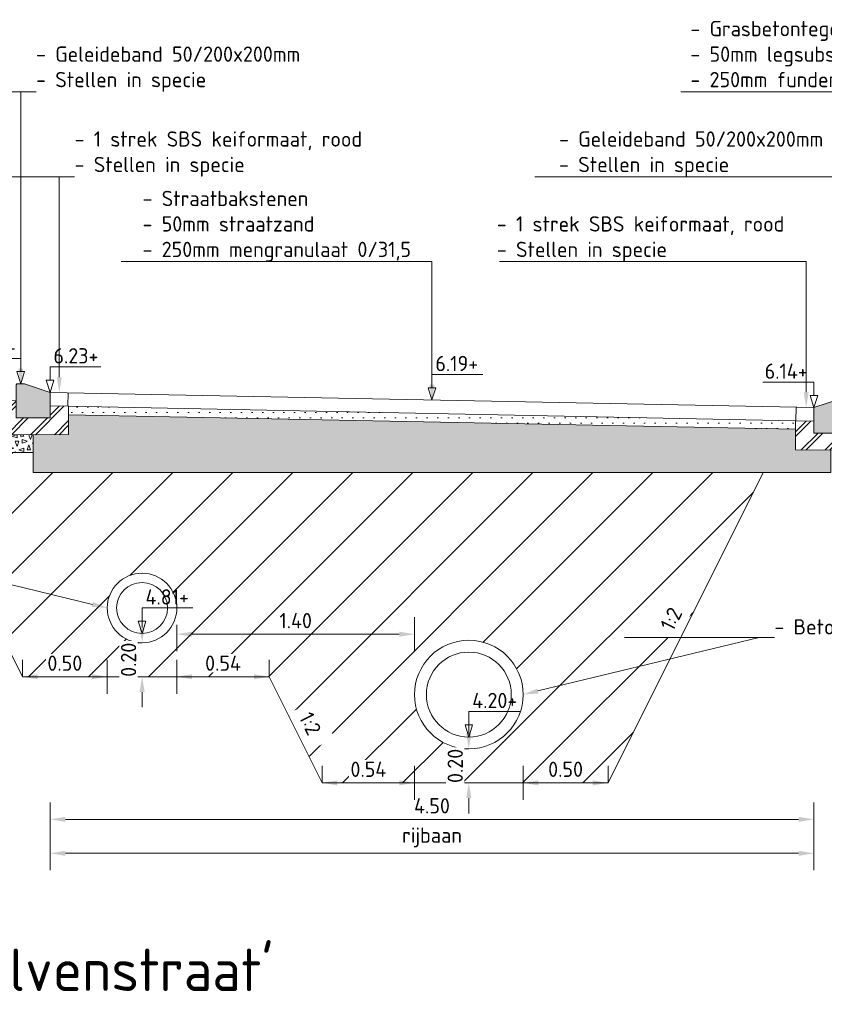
# Model space of a CAD drawing. Header units: metres. Extents: x 155733.7 to 155749.8, y 461848 to 461883.6.
# Tile 2 of 13: x 155738.5 to 155743.2, y 461848.2 to 461854. Entities that reach past the tile are written whole.
import ezdxf
from ezdxf import colors
from ezdxf.entities.mleader import LeaderData, LeaderLine
from ezdxf.math import Vec2, Vec3

# ---------------------------------------------------------------- set-up
doc = ezdxf.new("R2010")
doc.units = ezdxf.units.M
doc.layers.get('0').update_dxf_attribs({"lineweight": 18})
doc.layers.get('Defpoints').update_dxf_attribs({"lineweight": 18})
for name, color, linetype, lineweight in [('N-WE-GW-GROND_ZAND-AD-50', 7, 'Continuous', 18), ('N-WE-GW-OPHOGING-WERK-AD-50', 92, 'Continuous', 18), ('N-WE-OG-HOOGTEPUNT-T18', 10, 'Continuous', 18), ('N-WE-VH-FUNDERING-A-200', 252, 'Continuous', 18), ('N-WE-VH-FUNDERING-AD-50', 252, 'Continuous', 18), ('N-WE-VH-KANTOPSLUITING_GELEIDEBAND-SD', 20, 'Continuous', 18), ('N-WE-VH-VERHARDING-GD', 7, 'Continuous', 18), ('N-WE-VH-VERHARDING_FUNDERING-A-20', 7, 'Continuous', 18), ('X-XX-AL-DETAIL1-GD', 7, 'Continuous', 18), ('X-XX-AL-M', 7, 'Continuous', 18), ('X-XX-AL-PEILMAAT-SD', 7, 'Continuous', 18), ('X-XX-AL-T18', 10, 'Continuous', 18), ('X-XX-AL-T50', 130, 'Continuous', 18)]:
    doc.layers.add(name, color=color, linetype=linetype, lineweight=lineweight)
doc.layers.add('N-WE-RI-ITR-GD', color=7, linetype='Continuous', lineweight=18, true_color=0x00a500)
doc.layers.add('N-WE-RI-VWA-GD', color=20, linetype='Continuous', lineweight=18, true_color=0xff3f00)
doc.styles.add('NLCS-ISO', font='NLCS-ISO.ttf')
doc.styles.add('NLCS-ISO-M50-T18', font='NLCS-ISO.ttf', dxfattribs={"height": 0.09})
doc.styles.add('NLCS-ISO-M50-T50', font='NLCS-ISO.ttf', dxfattribs={"height": 0.25})
doc.dimstyles.new('NLCS-M50-T18-PIJL_L2_H2', dxfattribs={"dimscale": 0.05, "dimtxt": 2.5, "dimasz": 1.8, "dimexe": 2, "dimexo": 2, "dimgap": 0.7, "dimtad": 1, "dimzin": 0, "dimdsep": 46, "dimtxsty": 'NLCS-ISO-M50-T18', "dimcen": 0, "dimdle": 2, "dimclrd": 256, "dimclre": 256, "dimclrt": 10, "dimazin": 0, "dimtfac": 1, "dimtdec": 3, "dimtofl": 0, "dimtmove": 0, "dimatfit": 3, "dimfxl": 2, "dimfxlon": 1, "dimtfillclr": 256, "dimtolj": 1, "dimtzin": 0, "dimlwd": -1, "dimlwe": -1, "dimarcsym": 0})

# ---------------------------------------------------------------- blocks, each defined once
blk = doc.blocks.new('SVH-KANTOPSLUITING_GELEIDEBAND_50_200X200-D')
h = blk.add_hatch(color=254)
h.dxf.hatch_style = 1
h.paths.add_polyline_path([(0, -0.2), (0, -0.005), (0.005, 0), (0.05, 0), (0.2, -0.05), (0.2, -0.2)])
blk.add_lwpolyline([(0, -0.2), (0, -0.005), (0.005, 0), (0.05, 0), (0.2, -0.05), (0.2, -0.2)], close=True)
blk = doc.blocks.new('SAL-PEILMAAT_INFRACAD_H01-SOD')
for p, q in [((0, 3), (6, 3)), ((0, 1.44), (0, 3)), ((0.45, 1.44), (-0.45, 1.44)), ((-0.45, 1.44), (0, 0)), ((0.45, 1.44), (0, 0))]:
    blk.add_line(p, q)
at = {"style": 'NLCS-ISO'}
blk.add_attdef('...', (0.4, 3.4), '', height=1.8, dxfattribs=at)
blk = doc.blocks.new('*D84')
at = {"layer": 'Defpoints', "color": 0, "transparency": 16777216}
for p in [(155738.6846, 461851.8368), (155743.1846, 461851.7468), (155743.1846, 461849.3218)]:
    blk.add_point(p, dxfattribs=at)
at = {"layer": 'X-XX-AL-M', "transparency": 16777216}
for p, q in [((155738.6846, 461849.4218), (155738.6846, 461849.2218)), ((155743.1846, 461849.4218), (155743.1846, 461849.2218)), ((155738.7746, 461849.3218), (155743.0946, 461849.3218))]:
    blk.add_line(p, q, dxfattribs=at)
for points in [[(155738.7746, 461849.3368), (155738.7746, 461849.3068), (155738.6846, 461849.3218)], [(155743.0946, 461849.3368), (155743.0946, 461849.3068), (155743.1846, 461849.3218)]]:
    blk.add_solid(points, dxfattribs=at)
at = {"layer": 'X-XX-AL-M', "color": 10, "transparency": 16777216, "insert": (155740.9346, 461849.4018), "char_height": 0.09, "attachment_point": 5, "style": 'NLCS-ISO-M50-T18', "bg_fill": 3, "box_fill_scale": 1.1, "bg_fill_color": 256, "bg_fill_true_color": 13158600, "bg_fill_transparency": 0}
blk.add_mtext('\\A1;4.50', dxfattribs=at)
blk = doc.blocks.new('*D91')
at = {"layer": 'Defpoints', "color": 0, "transparency": 16777216}
for p in [(155738.6846, 461851.8368), (155743.1846, 461851.7468), (155738.6846, 461849.1218)]:
    blk.add_point(p, dxfattribs=at)
at = {"layer": 'X-XX-AL-M', "transparency": 16777216}
for p, q in [((155738.6846, 461849.2218), (155738.6846, 461849.0218)), ((155743.1846, 461849.2218), (155743.1846, 461849.0218)), ((155743.0946, 461849.1218), (155738.7746, 461849.1218))]:
    blk.add_line(p, q, dxfattribs=at)
for points in [[(155738.7746, 461849.1368), (155738.7746, 461849.1068), (155738.6846, 461849.1218)], [(155743.0946, 461849.1368), (155743.0946, 461849.1068), (155743.1846, 461849.1218)]]:
    blk.add_solid(points, dxfattribs=at)
at = {"layer": 'X-XX-AL-M', "color": 10, "transparency": 16777216, "insert": (155740.9346, 461849.2153), "char_height": 0.09, "attachment_point": 5, "style": 'NLCS-ISO-M50-T18', "bg_fill": 3, "box_fill_scale": 1.1, "bg_fill_color": 256, "bg_fill_true_color": 13158600, "bg_fill_transparency": 0}
blk.add_mtext('\\A1;rijbaan', dxfattribs=at)
blk = doc.blocks.new('*D94')
at = {"layer": 'Defpoints', "color": 0, "transparency": 16777216}
for p in [(155741.4716, 461850.0568), (155741.9716, 461849.5368), (155741.9716, 461849.5368)]:
    blk.add_point(p, dxfattribs=at)
at = {"layer": 'X-XX-AL-M', "transparency": 16777216}
for p, q in [((155741.4716, 461849.6368), (155741.4716, 461849.4368)), ((155741.9716, 461849.5368), (155741.9716, 461849.6368)), ((155741.5616, 461849.5368), (155741.8816, 461849.5368))]:
    blk.add_line(p, q, dxfattribs=at)
for points in [[(155741.5616, 461849.5518), (155741.5616, 461849.5218), (155741.4716, 461849.5368)], [(155741.8816, 461849.5518), (155741.8816, 461849.5218), (155741.9716, 461849.5368)]]:
    blk.add_solid(points, dxfattribs=at)
at = {"layer": 'X-XX-AL-M', "color": 10, "transparency": 16777216, "insert": (155741.7216, 461849.6168), "char_height": 0.09, "attachment_point": 5, "style": 'NLCS-ISO-M50-T18', "bg_fill": 3, "box_fill_scale": 1.1, "bg_fill_color": 256, "bg_fill_true_color": 13158600, "bg_fill_transparency": 0}
blk.add_mtext('\\A1;0.50', dxfattribs=at)
blk = doc.blocks.new('*D95')
at = {"layer": 'Defpoints', "color": 0, "transparency": 16777216}
for p in [(155740.8316, 461850.0568), (155740.2879, 461849.5368), (155740.2879, 461849.5368)]:
    blk.add_point(p, dxfattribs=at)
at = {"layer": 'X-XX-AL-M', "transparency": 16777216}
for p, q in [((155740.2879, 461849.5368), (155740.2879, 461849.6368)), ((155740.8316, 461849.6368), (155740.8316, 461849.4368)), ((155740.7416, 461849.5368), (155740.3779, 461849.5368))]:
    blk.add_line(p, q, dxfattribs=at)
for points in [[(155740.3779, 461849.5518), (155740.3779, 461849.5218), (155740.2879, 461849.5368)], [(155740.7416, 461849.5518), (155740.7416, 461849.5218), (155740.8316, 461849.5368)]]:
    blk.add_solid(points, dxfattribs=at)
at = {"layer": 'X-XX-AL-M', "color": 10, "transparency": 16777216, "insert": (155740.5598, 461849.6168), "char_height": 0.09, "attachment_point": 5, "style": 'NLCS-ISO-M50-T18', "bg_fill": 3, "box_fill_scale": 1.1, "bg_fill_color": 256, "bg_fill_true_color": 13158600, "bg_fill_transparency": 0}
blk.add_mtext('\\A1;0.54', dxfattribs=at)
blk = doc.blocks.new('*D96')
at = {"layer": 'Defpoints', "color": 0, "transparency": 16777216}
for p in [(155739.4316, 461850.5668), (155739.9754, 461850.1618), (155739.9754, 461850.1618)]:
    blk.add_point(p, dxfattribs=at)
at = {"layer": 'X-XX-AL-M', "transparency": 16777216}
for p, q in [((155739.4316, 461850.2618), (155739.4316, 461850.0618)), ((155739.9754, 461850.1618), (155739.9754, 461850.2618)), ((155739.5216, 461850.1618), (155739.8854, 461850.1618))]:
    blk.add_line(p, q, dxfattribs=at)
for points in [[(155739.5216, 461850.1768), (155739.5216, 461850.1468), (155739.4316, 461850.1618)], [(155739.8854, 461850.1768), (155739.8854, 461850.1468), (155739.9754, 461850.1618)]]:
    blk.add_solid(points, dxfattribs=at)
at = {"layer": 'X-XX-AL-M', "color": 10, "transparency": 16777216, "insert": (155739.7035, 461850.2418), "char_height": 0.09, "attachment_point": 5, "style": 'NLCS-ISO-M50-T18', "bg_fill": 3, "box_fill_scale": 1.1, "bg_fill_color": 256, "bg_fill_true_color": 13158600, "bg_fill_transparency": 0}
blk.add_mtext('\\A1;0.54', dxfattribs=at)
blk = doc.blocks.new('*D97')
at = {"layer": 'Defpoints', "color": 0, "transparency": 16777216}
for p in [(155739.0216, 461850.5668), (155738.5216, 461850.1618), (155738.5216, 461850.1618)]:
    blk.add_point(p, dxfattribs=at)
at = {"layer": 'X-XX-AL-M', "transparency": 16777216}
for p, q in [((155738.5216, 461850.1618), (155738.5216, 461850.2618)), ((155739.0216, 461850.2618), (155739.0216, 461850.0618)), ((155738.9316, 461850.1618), (155738.6116, 461850.1618))]:
    blk.add_line(p, q, dxfattribs=at)
for points in [[(155738.6116, 461850.1768), (155738.6116, 461850.1468), (155738.5216, 461850.1618)], [(155738.9316, 461850.1768), (155738.9316, 461850.1468), (155739.0216, 461850.1618)]]:
    blk.add_solid(points, dxfattribs=at)
at = {"layer": 'X-XX-AL-M', "color": 10, "transparency": 16777216, "insert": (155738.7716, 461850.2418), "char_height": 0.09, "attachment_point": 5, "style": 'NLCS-ISO-M50-T18', "bg_fill": 3, "box_fill_scale": 1.1, "bg_fill_color": 256, "bg_fill_true_color": 13158600, "bg_fill_transparency": 0}
blk.add_mtext('\\A1;0.50', dxfattribs=at)
blk = doc.blocks.new('*D98')
at = {"layer": 'X-XX-AL-M', "transparency": 16777216}
for p, q in [((155739.2269, 461850.4518), (155739.2269, 461850.5418)), ((155739.2269, 461850.3618), (155739.1269, 461850.3618)), ((155739.2269, 461850.1618), (155739.1269, 461850.1618)), ((155739.2269, 461850.0718), (155739.2269, 461849.9818))]:
    blk.add_line(p, q, dxfattribs=at)
for points in [[(155739.2119, 461850.4518), (155739.2419, 461850.4518), (155739.2269, 461850.3618)], [(155739.2119, 461850.0718), (155739.2419, 461850.0718), (155739.2269, 461850.1618)]]:
    blk.add_solid(points, dxfattribs=at)
at = {"layer": 'X-XX-AL-M', "color": 10, "transparency": 16777216, "insert": (155739.1469, 461850.2618), "char_height": 0.09, "attachment_point": 5, "rotation": 90, "style": 'NLCS-ISO-M50-T18', "bg_fill": 3, "box_fill_scale": 1.1, "bg_fill_color": 256, "bg_fill_true_color": 13158600, "bg_fill_transparency": 0}
blk.add_mtext('\\A1;0.20', dxfattribs=at)
at = {"layer": 'Defpoints', "color": 0, "transparency": 16777216}
for p in [(155739.2269, 461850.3618), (155739.2269, 461850.1618), (155739.2269, 461850.1618)]:
    blk.add_point(p, dxfattribs=at)
blk = doc.blocks.new('*D99')
at = {"layer": 'X-XX-AL-M', "transparency": 16777216}
for p, q in [((155741.1516, 461849.8268), (155741.1516, 461849.9168)), ((155741.1516, 461849.7368), (155741.0516, 461849.7368)), ((155741.1516, 461849.5368), (155741.0516, 461849.5368)), ((155741.1516, 461849.4468), (155741.1516, 461849.3568))]:
    blk.add_line(p, q, dxfattribs=at)
for points in [[(155741.1366, 461849.8268), (155741.1666, 461849.8268), (155741.1516, 461849.7368)], [(155741.1366, 461849.4468), (155741.1666, 461849.4468), (155741.1516, 461849.5368)]]:
    blk.add_solid(points, dxfattribs=at)
at = {"layer": 'X-XX-AL-M', "color": 10, "transparency": 16777216, "insert": (155741.0716, 461849.6368), "char_height": 0.09, "attachment_point": 5, "rotation": 90, "style": 'NLCS-ISO-M50-T18', "bg_fill": 3, "box_fill_scale": 1.1, "bg_fill_color": 256, "bg_fill_true_color": 13158600, "bg_fill_transparency": 0}
blk.add_mtext('\\A1;0.20', dxfattribs=at)
at = {"layer": 'Defpoints', "color": 0, "transparency": 16777216}
for p in [(155741.1516, 461849.7368), (155741.1516, 461849.5368), (155741.1516, 461849.5368)]:
    blk.add_point(p, dxfattribs=at)
blk = doc.blocks.new('*D102')
at = {"layer": 'Defpoints', "color": 0, "transparency": 16777216}
for p in [(155739.4316, 461850.5668), (155740.8316, 461850.4123), (155740.8316, 461850.0568)]:
    blk.add_point(p, dxfattribs=at)
at = {"layer": 'X-XX-AL-M', "transparency": 16777216}
for p, q in [((155740.8316, 461850.3123), (155740.8316, 461850.5123)), ((155739.4316, 461850.4668), (155739.4316, 461850.3123)), ((155739.5216, 461850.4123), (155740.7416, 461850.4123))]:
    blk.add_line(p, q, dxfattribs=at)
for points in [[(155739.5216, 461850.4273), (155739.5216, 461850.3973), (155739.4316, 461850.4123)], [(155740.7416, 461850.4273), (155740.7416, 461850.3973), (155740.8316, 461850.4123)]]:
    blk.add_solid(points, dxfattribs=at)
at = {"layer": 'X-XX-AL-M', "color": 10, "transparency": 16777216, "insert": (155740.1316, 461850.4923), "char_height": 0.09, "attachment_point": 5, "style": 'NLCS-ISO-M50-T18', "bg_fill": 3, "box_fill_scale": 1.1, "bg_fill_color": 256, "bg_fill_true_color": 13158600, "bg_fill_transparency": 0}
blk.add_mtext('\\A1;1.40', dxfattribs=at)

msp = doc.modelspace()

# ---------------------------------------------------------------- hatches: boundary and pattern name
at = {"layer": 'N-WE-GW-GROND_ZAND-AD-50', "ltscale": 0.2, "transparency": 33554687}
h = msp.add_hatch(dxfattribs=at)
h.set_pattern_fill('AGW-GROND_ZAND_CUNETZAND-SOD', color=256, scale=0.05, pattern_type=2)
h.set_pattern_definition([(0, (0, -3.407273), (0.03125, 0.03125), [0, -0.0625])])
h.paths.add_polyline_path([(155738.7938, 461851.7546), (155738.7939, 461851.7046), (155743.0752, 461851.619), (155743.0752, 461851.669)])
at = {"layer": 'N-WE-GW-OPHOGING-WERK-AD-50'}
h = msp.add_hatch(dxfattribs=at)
h.set_pattern_fill('AGW-WERK_AANVULLEN-SOD', color=256, scale=0.05, pattern_type=2)
h.set_pattern_definition([(45, (0, -3.40727), (-0.1767766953, 0.1767766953), [])])
h.paths.add_polyline_path([(155741.4716, 461850.0568, -1), (155740.8316, 461850.0568, -1)], flags=16)
h.paths.add_polyline_path([(155741.4016, 461850.0568, -1), (155740.9016, 461850.0568, -1)], flags=0)
h.paths.add_polyline_path([(155741.1741, 461849.8788), (155741.1516, 461849.8068), (155741.1291, 461849.8788)], flags=0)
h.paths.add_polyline_path([(155739.4316, 461850.5668, -1), (155739.0216, 461850.5668, -1)], flags=16)
h.paths.add_polyline_path([(155739.3766, 461850.5668, -1), (155739.0766, 461850.5668, -1)], flags=0)
h.paths.add_polyline_path([(155739.2491, 461850.4888), (155739.2266, 461850.4168), (155739.2041, 461850.4888)], flags=0)
h.paths.add_polyline_path([(155739.2241, 461850.5643), (155739.5391, 461850.5643), (155739.5391, 461850.6993), (155739.2241, 461850.6993)], flags=24)
h.paths.add_polyline_path([(155741.1491, 461849.9543), (155741.4821, 461849.9543), (155741.4821, 461850.0893), (155741.1491, 461850.0893)], flags=24)
h.paths.add_polyline_path([(155738.5846, 461851.4828), (155737.8611, 461851.4828), (155738.5216, 461850.1618), (155739.9754, 461850.1618), (155740.2879, 461849.5368), (155741.9716, 461849.5368), (155742.8856, 461851.3648), (155738.5846, 461851.3648)])
at = {"layer": 'N-WE-VH-FUNDERING-A-200'}
h = msp.add_hatch(dxfattribs=at)
h.set_pattern_fill('AVH-FUNDERING_GRANULAAT_BETON-SOD', color=256, scale=0.02, pattern_type=2)
h.set_pattern_definition([(0, (155736.589856, 461881.018317), (0.08, 0.04), [0.02, -0.18]), (18.43495, (155736.599856, 461880.978317), (0.079999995, 0.0400000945), [0.0316228, -0.6008328]), (71.56505, (155736.589856, 461881.01832), (0.06000004, -0.02000002), [0.0316228, -0.0316228]), (90, (155736.599856, 461880.978317), (-0.04, 0.08), [0.02, -0.18]), (108.43495, (155736.609856, 461881.018317), (-0.0400000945, 0.079999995), [0.0316228, -0.6008328]), (161.56505, (155736.569856, 461881.00832), (0.02000002, 0.06000004), [0.0316228, -0.0316228]), (180, (155736.579856, 461880.988317), (-0.08, -0.04), [0.02, -0.18]), (198.43495, (155736.569856, 461881.028317), (-0.079999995, -0.0400000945), [0.0316228, -0.6008328]), (270, (155736.569856, 461881.028317), (0.04, -0.08), [0.02, -0.18]), (288.43495, (155736.559856, 461880.988317), (0.0400000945, -0.079999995), [0.0316228, -0.6008328])])
h.paths.add_polyline_path([(155738.5846, 461851.4828), (155738.5846, 461851.5873), (155738.3346, 461851.5868), (155738.3346, 461851.7427), (155736.7943, 461851.8025), (155736.7943, 461851.7076), (155736.4349, 461851.7068), (155736.4349, 461851.4828)])
at = {"layer": 'N-WE-VH-FUNDERING-AD-50'}
h = msp.add_hatch(dxfattribs=at)
h.set_pattern_fill('AVH-FUNDERING_01-SOD', color=256, scale=0.2, pattern_type=2)
h.set_pattern_definition([(0, (155741.12486, 461882.0169), (0, 0.2), [0, -0.2]), (0, (155741.12686, 461881.9469), (0, 0.2), [0, -0.2]), (0, (155741.13286, 461882.0549), (0, 0.2), [0, -0.2]), (338.1986, (155741.028856, 461881.9929), (0.600000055, -0.19999998), [0.0215406, -1.0554924]), (216.8699, (155741.048856, 461881.9849), (0.599999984, 0.400000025), [0.01, -0.99]), (130.6013, (155741.040856, 461881.978898), (1.000000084, -1.199999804), [0.018439, -1.8254698]), (206.5651, (155740.97486, 461881.9549), (-0.19999983, -0.20000026), [0.0044722, -0.4427414]), (326.3099, (155740.970856, 461881.9529), (0.39999991, -0.20000027), [0.0072112, -0.7138992]), (108.4349, (155740.976856, 461881.9489), (-0.19999968, 0.40000009), [0.0063246, -0.626131]), (225, (155741.10286, 461881.9349), (-2e-17, -0.20000006), [0.0084852, -0.2743574]), (0, (155741.09686, 461881.9289), (0.2, 0.2), [0.012, -0.188]), (135, (155741.10886, 461881.9289), (-0.20000006, 0), [0.0084852, -0.2743574]), (251.5651, (155741.078856, 461882.0629), (0.19999968, 0.40000009), [0.0063246, -0.626131]), (0, (155741.07686, 461882.0569), (0.2, 0.2), [0.01, -0.19]), (143.1301, (155741.086856, 461882.0569), (-0.599999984, 0.400000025), [0.01, -0.99]), (213.6901, (155740.972856, 461882.0649), (0.39999991, 0.20000027), [0.0072112, -0.7138992]), (341.5651, (155740.966856, 461882.0609), (-0.40000009, 0.19999968), [0.0126492, -0.6198064]), (126.8699, (155740.978856, 461882.0569), (0.400000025, -0.599999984), [0.01, -0.99]), (0, (155741.03086, 461882.0569), (0, 0.2), [0, -0.2]), (0, (155740.97686, 461882.0049), (0, 0.2), [0, -0.2]), (0, (155741.03286, 461881.9309), (0, 0.2), [0, -0.2]), (0, (155741.08686, 461881.9929), (0, 0.2), [0, -0.2]), (0, (155741.02886, 461882.0269), (0, 0.2), [0, -0.2]), (0, (155740.98486, 461882.0329), (0, 0.2), [0, -0.2]), (0, (155741.00286, 461882.0209), (0, 0.2), [0, -0.2]), (0, (155740.99486, 461881.9729), (0, 0.2), [0, -0.2]), (0, (155740.94686, 461881.9809), (0, 0.2), [0, -0.2]), (0, (155740.94886, 461882.0269), (0, 0.2), [0, -0.2]), (0, (155740.94286, 461882.0709), (0, 0.2), [0, -0.2]), (0, (155741.00486, 461882.0789), (0, 0.2), [0, -0.2]), (0, (155741.04886, 461882.0869), (0, 0.2), [0, -0.2]), (0, (155741.11886, 461882.0789), (0, 0.2), [0, -0.2]), (0, (155741.07086, 461882.0169), (0, 0.2), [0, -0.2]), (0, (155741.05086, 461882.0529), (0, 0.2), [0, -0.2]), (0, (155741.06686, 461881.9569), (0, 0.2), [0, -0.2]), (0, (155741.00686, 461881.9469), (0, 0.2), [0, -0.2]), (0, (155741.06686, 461881.9029), (0, 0.2), [0, -0.2]), (0, (155741.00086, 461881.9149), (0, 0.2), [0, -0.2]), (0, (155740.93686, 461881.9089), (0, 0.2), [0, -0.2]), (0, (155740.96086, 461881.8989), (0, 0.2), [0, -0.2]), (0, (155740.96286, 461881.9269), (0, 0.2), [0, -0.2]), (0, (155741.09686, 461881.8949), (0, 0.2), [0, -0.2]), (0, (155741.12086, 461881.9769), (0, 0.2), [0, -0.2]), (0, (155741.11086, 461882.0369), (0, 0.2), [0, -0.2]), (0, (155741.01886, 461881.8929), (0, 0.2), [0, -0.2])])
h.paths.add_polyline_path([(155743.2846, 461851.3648), (155743.2846, 461851.4973), (155743.0752, 461851.4976), (155743.0752, 461851.619), (155738.7939, 461851.7046), (155738.7941, 461851.5876), (155738.5846, 461851.5873), (155738.5846, 461851.3648)])
at = {"layer": 'N-WE-VH-VERHARDING_FUNDERING-A-20'}
h = msp.add_hatch(dxfattribs=at)
h.set_pattern_fill('AVH-FUNDERING_SCHUIMBETON-SO', color=256, scale=0.02, angle=0.21518, pattern_type=2)
h.set_pattern_definition([(45.215183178, (10803.09543, 49759.43444), (-0.070975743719, 0.07044461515), []), (45.215183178, (10803.09553, 49759.40644), (-0.070975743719, 0.07044461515), [])])
h.paths.add_polyline_path([(155738.6846, 461851.7568), (155738.7938, 461851.7546), (155738.7941, 461851.5876), (155738.3346, 461851.5868), (155738.3346, 461851.7476), (155738.4556, 461851.7881), (155738.4846, 461851.787), (155738.4846, 461851.6868), (155738.6846, 461851.6868)])
h = msp.add_hatch(dxfattribs=at)
h.set_pattern_fill('AVH-FUNDERING_SCHUIMBETON-SO', color=256, scale=0.02, angle=0.21518, pattern_type=2)
h.set_pattern_definition([(45.215183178, (10807.77628, 49759.34444), (-0.070975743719, 0.07044461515), []), (45.215183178, (10807.77638, 49759.31644), (-0.070975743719, 0.07044461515), [])])
h.paths.add_polyline_path([(155743.1846, 461851.6668), (155743.0752, 461851.669), (155743.0752, 461851.4976), (155743.5346, 461851.4968), (155743.5346, 461851.6576), (155743.4187, 461851.6964), (155743.3845, 461851.6968), (155743.3846, 461851.5968), (155743.1846, 461851.5968)])

# ---------------------------------------------------------------- linework, layer by layer
at = {"layer": 'N-WE-RI-ITR-GD'}
for radius in [0.32, 0.25]:
    msp.add_circle((155741.1516, 461850.0568), radius, dxfattribs=at)
at = {"layer": 'N-WE-RI-VWA-GD'}
for radius in [0.205, 0.15]:
    msp.add_circle((155739.2266, 461850.5668), radius, dxfattribs=at)
at = {"layer": 'N-WE-VH-VERHARDING-GD', "flags": 128}
for points in [[(155738.6846, 461851.7568), (155738.6846, 461851.6868), (155738.4846, 461851.6868), (155738.4846, 461851.787), (155738.4556, 461851.7881), (155738.3346, 461851.7476), (155738.3346, 461851.5868), (155738.7941, 461851.5876), (155738.7938, 461851.7546)], [(155743.1846, 461851.6668), (155743.1846, 461851.5968), (155743.3846, 461851.5968), (155743.3845, 461851.6968), (155743.4187, 461851.6964), (155743.5346, 461851.6576), (155743.5346, 461851.4968), (155743.0752, 461851.4976), (155743.0752, 461851.669)]]:
    msp.add_lwpolyline(points, close=True, dxfattribs=at)
at = {"layer": 'X-XX-AL-DETAIL1-GD', "flags": 128}
for points in [[(155743.1846, 461851.7468), (155738.6846, 461851.8368)], [(155743.0752, 461851.669), (155738.7938, 461851.7546)], [(155736.4349, 461851.7068), (155736.4349, 461851.4828), (155738.5846, 461851.4828)], [(155743.0752, 461851.619), (155738.7939, 461851.7046)], [(155743.2846, 461851.4973), (155743.2846, 461851.3648), (155738.5846, 461851.3648), (155738.5846, 461851.5873)], [(155742.8856, 461851.3648), (155741.9716, 461849.5368), (155740.2879, 461849.5368), (155739.9754, 461850.1618), (155738.5216, 461850.1618), (155737.8611, 461851.4828)]]:
    msp.add_lwpolyline(points, dxfattribs=at)

# ---------------------------------------------------------------- block references
at = {"layer": 'N-WE-VH-KANTOPSLUITING_GELEIDEBAND-SD'}
msp.add_blockref('SVH-KANTOPSLUITING_GELEIDEBAND_50_200X200-D', (155738.4846, 461851.8868), dxfattribs=at)
at = {"layer": 'N-WE-VH-KANTOPSLUITING_GELEIDEBAND-SD', "extrusion": (0, 0, -1), "zscale": -1}
msp.add_blockref('SVH-KANTOPSLUITING_GELEIDEBAND_50_200X200-D', (-155743.3846, 461851.7968), dxfattribs=at)
at = {"layer": 'X-XX-AL-PEILMAAT-SD'}
ref = msp.add_blockref('SAL-PEILMAAT_INFRACAD_H01-SOD', (155738.5121, 461851.8868), dxfattribs=dict(at, xscale=-0.05, yscale=0.05, zscale=0.05))
ref.add_attrib('...', '6.28+', (155738.2131, 461852.0568), dxfattribs={"layer": '0', "height": 0.09, "style": 'NLCS-ISO'})
at = {"layer": 'X-XX-AL-PEILMAAT-SD', "xscale": 0.05, "yscale": 0.05, "zscale": 0.05}
for p, values in [((155738.6846, 461851.8368), {'...': '6.23+'}), ((155740.9346, 461851.7918), {'...': '6.19+'}), ((155739.2266, 461850.4168), {'...': '4.81+'}), ((155741.1516, 461849.8068), {'...': '4.20+'})]:
    msp.add_blockref('SAL-PEILMAAT_INFRACAD_H01-SOD', p, dxfattribs=at).add_auto_attribs(values)
at = {"layer": 'X-XX-AL-PEILMAAT-SD'}
ref = msp.add_blockref('SAL-PEILMAAT_INFRACAD_H01-SOD', (155743.1846, 461851.7468), dxfattribs=dict(at, xscale=-0.05, yscale=0.05, zscale=0.05))
ref.add_attrib('...', '6.14+', (155742.8946, 461851.9168), dxfattribs={"layer": '0', "height": 0.09, "style": 'NLCS-ISO'})

# ---------------------------------------------------------------- texts
at = {"layer": 'X-XX-AL-T50', "insert": (155735.2476, 461848.5607), "char_height": 0.25, "attachment_point": 1, "style": 'NLCS-ISO-M50-T50'}
msp.add_mtext_dynamic_manual_height_columns("Dwarsprofiel E-E 'Wolvenstraat' ", width=9.977234, gutter_width=2.5, heights=[0], dxfattribs=at)

# ---------------------------------------------------------------- leaders
at = {"layer": 'N-WE-OG-HOOGTEPUNT-T18'}
ml = msp.add_multileader_mtext('Standard', dxfattribs=at)
ml.set_content('- Geleideband 50/200x200mm\\P- Stellen in specie', color=256, style='NLCS-ISO-M50-T18')
ml.set_leader_properties(color=256, linetype='ByLayer', lineweight=-1)
ml.build(insert=Vec2(0, 0))
ml.multileader.update_dxf_attribs({"text_left_attachment_type": 5, "text_right_attachment_type": 5, "dogleg_length": 0.09, "arrow_head_size": 0.09})
ctx = ml.context
ctx.base_point, ctx.char_height, ctx.arrow_head_size, ctx.landing_gap_size, ctx.plane_origin = Vec3(155738.6021, 461853.6068), 0.09, 0.09, 0, Vec3(9250.9023, 37927.3525)
ctx.left_attachment, ctx.right_attachment = 5, 5
notes = []
notes.append((ctx, [(0, (1, 1, 0), (155738.5121, 461853.6068), (1, 0), 0.09, [(0, [(155738.5121, 461851.8868)], 0, [])])]))
ctx.mtext.insert, ctx.mtext.flow_direction = Vec3(155738.6021, 461853.8738), 5
ml = msp.add_multileader_mtext('Standard', dxfattribs=at)
ml.set_content('- 1 strek SBS keiformaat, rood\\P- Stellen in specie', color=256, style='NLCS-ISO-M50-T18')
ml.set_leader_properties(color=256, linetype='ByLayer', lineweight=-1)
ml.build(insert=Vec2(0, 0))
ml.multileader.update_dxf_attribs({"text_left_attachment_type": 5, "text_right_attachment_type": 5, "dogleg_length": 0.09, "arrow_head_size": 0.09})
ctx = ml.context
ctx.base_point, ctx.char_height, ctx.arrow_head_size, ctx.landing_gap_size, ctx.plane_origin = Vec3(155738.829, 461853.1068), 0.09, 0.09, 0, Vec3(9251.1292, 37927.3014)
ctx.left_attachment, ctx.right_attachment = 5, 5
notes.append((ctx, [(0, (1, 1, 0), (155738.739, 461853.1068), (1, 0), 0.09, [(0, [(155738.739, 461851.8357)], 0, [])])]))
ctx.mtext.insert, ctx.mtext.flow_direction = Vec3(155738.829, 461853.3738), 5
ml = msp.add_multileader_mtext('Standard', dxfattribs=at)
ml.set_content('- Straatbakstenen\\P- 50mm straatzand\\P- 250mm mengranulaat 0/31,5', color=256, style='NLCS-ISO-M50-T18')
ml.set_leader_properties(color=256, linetype='ByLayer', lineweight=-1)
ml.build(insert=Vec2(0, 0))
ml.multileader.update_dxf_attribs({"text_left_attachment_type": 5, "text_right_attachment_type": 5, "dogleg_length": 0.09, "arrow_head_size": 0.09})
ctx = ml.context
ctx.base_point, ctx.char_height, ctx.arrow_head_size, ctx.landing_gap_size, ctx.plane_origin = Vec3(155739.2291, 461852.6068), 0.09, 0.09, 0, Vec3(302228.5444, 37927.2575)
ctx.left_attachment, ctx.right_attachment = 5, 5
notes.append((ctx, [(0, (1, 1, 0), (155740.9346, 461852.6068), (-1, 0), 0.09, [(0, [(155740.9346, 461851.7918)], 0, [])])]))
ctx.mtext.insert, ctx.mtext.flow_direction = Vec3(155739.2291, 461853.0238), 5
for ctx, leaders in notes:
    for number, flags, end, landing, length, lines in leaders:
        leader = LeaderData()
        leader.index, (leader.has_last_leader_line, leader.has_dogleg_vector, leader.attachment_direction) = number, flags
        leader.last_leader_point, leader.dogleg_vector, leader.dogleg_length = Vec3(end), Vec3(landing), length
        for number, points, colour, breaks in lines:
            line = LeaderLine()
            line.index, line.vertices, line.color, line.breaks = number, Vec3.list(points), colors.encode_raw_color(colour), breaks
            leader.lines.append(line)
        ctx.leaders.append(leader)

# ---------------------------------------------------------------- next in the draw order: dimensions: what is measured, and where the dimension line sits
at = {"layer": 'X-XX-AL-M'}
dim = msp.add_linear_dim(base=(155743.1846, 461849.3218), p1=(155738.6846, 461851.8368), p2=(155743.1846, 461851.7468), dimstyle='NLCS-M50-T18-PIJL_L2_H2', override={"dimtfill": 1}, dxfattribs=at)
dim.commit()
dim.dimension.update_dxf_attribs({"geometry": '*D84', "text_midpoint": (155740.9346, 461849.4018)})

# ---------------------------------------------------------------- next in the draw order: dimensions: what is measured, and where the dimension line sits
dim = msp.add_linear_dim(base=(155738.6846, 461849.1218), p1=(155743.1846, 461851.7468), p2=(155738.6846, 461851.8368), text='rijbaan', dimstyle='NLCS-M50-T18-PIJL_L2_H2', override={"dimtfill": 1}, dxfattribs=at)
dim.commit()
dim.dimension.update_dxf_attribs({"geometry": '*D91', "text_midpoint": (155740.9346, 461849.2153)})

# ---------------------------------------------------------------- next in the draw order: linework, layer by layer
at = {"layer": 'X-XX-AL-DETAIL1-GD', "flags": 128}
for points in [[(155738.7896, 461851.7547), (155738.7912, 461851.8347)], [(155743.0796, 461851.7489), (155743.078, 461851.669)]]:
    msp.add_lwpolyline(points, dxfattribs=at)

# ---------------------------------------------------------------- next in the draw order: texts
at = {"layer": 'X-XX-AL-T18', "insert": (155742.2749, 461850.4642), "char_height": 0.09, "attachment_point": 1, "rotation": 63.43495, "style": 'NLCS-ISO-M50-T18', "bg_fill": 3, "box_fill_scale": 1.5, "bg_fill_color": 256, "bg_fill_transparency": 0}
msp.add_mtext_dynamic_manual_height_columns('1:2', width=0.159586, gutter_width=0.45, heights=[0], dxfattribs=at)

# ---------------------------------------------------------------- next in the draw order: dimensions: what is measured, and where the dimension line sits
at = {"layer": 'X-XX-AL-M'}
for base, p1, p2, picture, middle in [((155738.5216, 461850.1618), (155739.0216, 461850.5668), (155738.5216, 461850.1618), '*D97', (155738.7716, 461850.2418)), ((155739.9754, 461850.1618), (155739.4316, 461850.5668), (155739.9754, 461850.1618), '*D96', (155739.7035, 461850.2418)), ((155740.2879, 461849.5368), (155740.8316, 461850.0568), (155740.2879, 461849.5368), '*D95', (155740.5598, 461849.6168)), ((155741.9716, 461849.5368), (155741.4716, 461850.0568), (155741.9716, 461849.5368), '*D94', (155741.7216, 461849.6168))]:
    dim = msp.add_linear_dim(base=base, p1=p1, p2=p2, dimstyle='NLCS-M50-T18-PIJL_L2_H2', override={"dimtfill": 1}, dxfattribs=at)
    dim.commit()
    dim.dimension.update_dxf_attribs({"geometry": picture, "text_midpoint": middle})
for base, p1, p2, picture, middle in [((155739.2269, 461850.1618), (155739.2269, 461850.3618), (155739.2269, 461850.1618), '*D98', (155739.2269, 461850.2618)), ((155741.1516, 461849.5368), (155741.1516, 461849.7368), (155741.1516, 461849.5368), '*D99', (155741.1516, 461849.6368))]:
    dim = msp.add_linear_dim(base=base, p1=p1, p2=p2, angle=90, dimstyle='NLCS-M50-T18-PIJL_L2_H2', override={"dimtfill": 1}, dxfattribs=at)
    dim.commit()
    dim.dimension.update_dxf_attribs({"geometry": picture, "text_midpoint": middle, "dimtype": 160})

# ---------------------------------------------------------------- next in the draw order: leaders
at = {"layer": 'N-WE-OG-HOOGTEPUNT-T18'}
ml = msp.add_multileader_mtext('Standard', dxfattribs=at)
ml.set_content('- Grasbetontegels 400x600x100\\P- 50mm legsubstraat\\P- 250mm funderingsubstraat', color=256, style='NLCS-ISO-M50-T18')
ml.set_leader_properties(color=256, linetype='ByLayer', lineweight=-1)
ml.build(insert=Vec2(0, 0))
ml.multileader.update_dxf_attribs({"text_left_attachment_type": 5, "text_right_attachment_type": 5, "dogleg_length": 0.09, "arrow_head_size": 0.09})
ctx = ml.context
ctx.base_point, ctx.char_height, ctx.arrow_head_size, ctx.landing_gap_size, ctx.plane_origin = Vec3(155742.4568, 461853.6068), 0.09, 0.09, 0, Vec3(302231.8936, 37927.2525)
ctx.left_attachment, ctx.right_attachment = 5, 5
notes = []
notes.append((ctx, [(0, (1, 1, 0), (155744.2838, 461853.6068), (-1, 0), 0.09, [(0, [(155744.2838, 461851.7868)], 0, [])])]))
ctx.mtext.insert, ctx.mtext.flow_direction = Vec3(155742.4568, 461854.0238), 5
ml = msp.add_multileader_mtext('Standard', dxfattribs=at)
ml.set_content('- Geleideband 50/200x200mm\\P- Stellen in specie', color=256, style='NLCS-ISO-M50-T18')
ml.set_leader_properties(color=256, linetype='ByLayer', lineweight=-1)
ml.build(insert=Vec2(0, 0))
ml.multileader.update_dxf_attribs({"text_left_attachment_type": 5, "text_right_attachment_type": 5, "dogleg_length": 0.09, "arrow_head_size": 0.09})
ctx = ml.context
ctx.base_point, ctx.char_height, ctx.arrow_head_size, ctx.landing_gap_size, ctx.plane_origin = Vec3(155741.6831, 461853.1068), 0.09, 0.09, 0, Vec3(302230.9669, 37927.2625)
ctx.left_attachment, ctx.right_attachment = 5, 5
notes.append((ctx, [(0, (1, 1, 0), (155743.3571, 461853.1068), (-1, 0), 0.09, [(0, [(155743.3571, 461851.7968)], 0, [])])]))
ctx.mtext.insert, ctx.mtext.flow_direction = Vec3(155741.6831, 461853.3738), 5
ml = msp.add_multileader_mtext('Standard', dxfattribs=at)
ml.set_content('- 1 strek SBS keiformaat, rood\\P- Stellen in specie', color=256, style='NLCS-ISO-M50-T18')
ml.set_leader_properties(color=256, linetype='ByLayer', lineweight=-1)
ml.build(insert=Vec2(0, 0))
ml.multileader.update_dxf_attribs({"text_left_attachment_type": 5, "text_right_attachment_type": 5, "dogleg_length": 0.09, "arrow_head_size": 0.09})
ctx = ml.context
ctx.base_point, ctx.char_height, ctx.arrow_head_size, ctx.landing_gap_size, ctx.plane_origin = Vec3(155741.3166, 461852.6068), 0.09, 0.09, 0, Vec3(302230.7489, 37927.2134)
ctx.left_attachment, ctx.right_attachment = 5, 5
notes.append((ctx, [(0, (1, 1, 0), (155743.1391, 461852.6068), (-1, 0), 0.09, [(0, [(155743.1391, 461851.7477)], 0, [])])]))
ctx.mtext.insert, ctx.mtext.flow_direction = Vec3(155741.3166, 461852.8738), 5
for ctx, leaders in notes:
    for number, flags, end, landing, length, lines in leaders:
        leader = LeaderData()
        leader.index, (leader.has_last_leader_line, leader.has_dogleg_vector, leader.attachment_direction) = number, flags
        leader.last_leader_point, leader.dogleg_vector, leader.dogleg_length = Vec3(end), Vec3(landing), length
        for number, points, colour, breaks in lines:
            line = LeaderLine()
            line.index, line.vertices, line.color, line.breaks = number, Vec3.list(points), colors.encode_raw_color(colour), breaks
            leader.lines.append(line)
        ctx.leaders.append(leader)

# ---------------------------------------------------------------- next in the draw order: texts
at = {"layer": 'X-XX-AL-T18', "insert": (155740.2284, 461849.9638), "char_height": 0.09, "attachment_point": 1, "rotation": 296.56505, "style": 'NLCS-ISO-M50-T18', "bg_fill": 3, "box_fill_scale": 1.5, "bg_fill_color": 256, "bg_fill_transparency": 0}
msp.add_mtext_dynamic_manual_height_columns('1:2', width=0.159586, gutter_width=0.45, heights=[0], dxfattribs=at)

# ---------------------------------------------------------------- next in the draw order: dimensions: what is measured, and where the dimension line sits
at = {"layer": 'X-XX-AL-M'}
dim = msp.add_linear_dim(base=(155740.8316, 461850.4123), p1=(155739.4316, 461850.5668), p2=(155740.8316, 461850.0568), dimstyle='NLCS-M50-T18-PIJL_L2_H2', override={"dimtfill": 1}, dxfattribs=at)
dim.commit()
dim.dimension.update_dxf_attribs({"geometry": '*D102', "text_midpoint": (155740.1316, 461850.4923)})

# ---------------------------------------------------------------- next in the draw order: leaders
at = {"layer": 'N-WE-OG-HOOGTEPUNT-T18'}
ml = msp.add_multileader_mtext('Standard', dxfattribs=at)
ml.set_content('- Beton %%C300', color=256, style='NLCS-ISO-M50-T18')
ml.set_leader_properties(color=256, linetype='ByLayer', lineweight=-1)
ml.build(insert=Vec2(0, 0))
ml.multileader.update_dxf_attribs({"text_left_attachment_type": 5, "text_right_attachment_type": 5, "dogleg_length": 0.09, "arrow_head_size": 0.09})
ctx = ml.context
ctx.base_point, ctx.char_height, ctx.arrow_head_size, ctx.landing_gap_size, ctx.plane_origin = Vec3(155736.8035, 461850.9028), 0.09, 0.09, 0, Vec3(302225.2413, 37925.3435)
ctx.left_attachment, ctx.right_attachment = 5, 5
notes = []
notes.append((ctx, [(0, (1, 1, 0), (155737.6315, 461850.9028), (-1, 0), 0.09, [(0, [(155739.0216, 461850.5668)], 0, [])])]))
ctx.mtext.insert, ctx.mtext.flow_direction = Vec3(155736.8035, 461851.0108), 5
ml = msp.add_multileader_mtext('Standard', dxfattribs=at)
ml.set_content('- Beton IT %%C500', color=256, style='NLCS-ISO-M50-T18')
ml.set_leader_properties(color=256, linetype='ByLayer', lineweight=-1)
ml.build(insert=Vec2(0, 0))
ml.multileader.update_dxf_attribs({"text_left_attachment_type": 5, "text_right_attachment_type": 5, "dogleg_length": 0.09, "arrow_head_size": 0.09})
ctx = ml.context
ctx.base_point, ctx.char_height, ctx.arrow_head_size, ctx.landing_gap_size, ctx.plane_origin = Vec3(155742.9518, 461850.3928), 0.09, 0.09, 0, Vec3(9255.252, 37924.8335)
ctx.left_attachment, ctx.right_attachment = 5, 5
notes.append((ctx, [(0, (1, 1, 0), (155742.8618, 461850.3928), (1, 0), 0.09, [(0, [(155741.4716, 461850.0568)], 0, [])])]))
ctx.mtext.insert, ctx.mtext.flow_direction = Vec3(155742.9518, 461850.5008), 5
for ctx, leaders in notes:
    for number, flags, end, landing, length, lines in leaders:
        leader = LeaderData()
        leader.index, (leader.has_last_leader_line, leader.has_dogleg_vector, leader.attachment_direction) = number, flags
        leader.last_leader_point, leader.dogleg_vector, leader.dogleg_length = Vec3(end), Vec3(landing), length
        for number, points, colour, breaks in lines:
            line = LeaderLine()
            line.index, line.vertices, line.color, line.breaks = number, Vec3.list(points), colors.encode_raw_color(colour), breaks
            leader.lines.append(line)
        ctx.leaders.append(leader)

doc.saveas('drawing.dxf')
